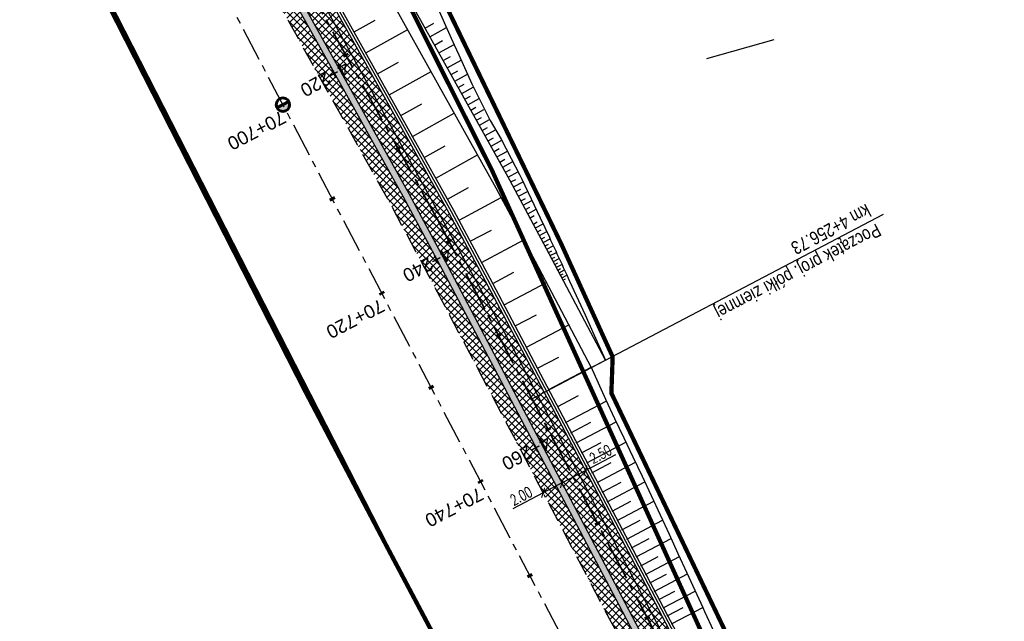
# Model space of a CAD drawing. Header units: metres. Extents: x 7529682 to 7533751, y 5721195 to 5727842.
# Tile 10 of 210: x 7531648 to 7531741, y 5724016 to 5724072. Entities that reach past the tile are written whole.
import ezdxf

# ---------------------------------------------------------------- set-up
doc = ezdxf.new("R2010")
doc.units = ezdxf.units.M
doc.header["$PDMODE"] = 1
doc.header["$PDSIZE"] = 0.3
for name, pattern in [('817-dzialki-09-05-04$0$HIDDEN', [0.375, 0.25, -0.125]), ('ACAD_ISO05W100', [33, 24, -3, 0, -3, 0, -3]), ('CENTER', [50.8, 31.75, -6.35, 6.35, -6.35]), ('CENTER2', [28.575, 19.05, -3.175, 3.175, -3.175]), ('HIDDEN', [9.525, 6.35, -3.175])]:
    doc.linetypes.add(name, pattern=pattern)
for name, color, linetype in [('C-DROGI-SYTUACJA', 7, 'Continuous'), ('C-DROGI-SYTUACJA-ETYKIETY', 7, 'Continuous'), ('D-hatch-pobocza', 131, 'Continuous'), ('D-pobocza', 60, 'Continuous'), ('D-skarpa', 2, 'Continuous'), ('D-skarpa-kreskowanie', 2, 'Continuous'), ('D-wymiary', 1, 'Continuous')]:
    doc.layers.add(name, color=color, linetype=linetype)
for name, color, linetype, lineweight, true_color in [('D-bariery', 7, 'FENCELINE2', 30, 0xff0f0f), ('D-ewidencja-numery', 7, 'Continuous', 50, 0x40ff00), ('D-hatch-ciag-pieszo-rowerowy', 7, 'Continuous', 13, 0xff9f80), ('D-LR-etap-III', 7, '817-dzialki-09-05-04$0$HIDDEN', 50, 0x00008f), ('D-podzialy-dzialek-Kobior', 7, 'Continuous', 30, 0xff0040), ('D-ścieki', 7, 'Continuous', 30, 0x0544ff)]:
    doc.layers.add(name, color=color, linetype=linetype, lineweight=lineweight, true_color=true_color)
for name, color, linetype, lineweight in [('D-krawędzie', 3, 'Continuous', 30), ('D-obrzeża', 2, 'Continuous', 30), ('D-opisy', 2, 'Continuous', 30), ('D-oś', 10, 'CENTER', 30), ('D-pas-drogowy', 7, 'ACAD_ISO05W100', 50), ('Sieci-KD-proj', 4, 'KANDESZCZ_X2', 30)]:
    doc.layers.add(name, color=color, linetype=linetype, lineweight=lineweight)
doc.layers.add('poprzeczki', color=7, linetype='Continuous', true_color=0x0000c7)
doc.styles.add('2mm08', font='arial.ttf', dxfattribs={"width": 0.8})
doc.styles.add('DIMTEXT', font='simplex.shx', dxfattribs={"width": 0.7})
doc.styles.get("Standard").update_dxf_attribs({"font": 'arial.ttf'})
doc.linetypes.add('FENCELINE2', pattern='A,6.35,-2.54,[132,ltypeshp.shx,S=2.54,R=0,X=-2.54,Y=0],-2.54,25.4', length=36.83)
doc.linetypes.add('KANDESZCZ_X2', pattern='A,4.366477,-0.326302,["kd",DIMTEXT,S=1.28,R=0,X=0,Y=-0.405864],-2.036296,4.465198', length=11.194273)
doc.dimstyles.new('500', dxfattribs={"dimtxt": 1, "dimasz": 0.7, "dimexe": 0.2, "dimexo": 0.5, "dimgap": 0.2, "dimtad": 1, "dimrnd": 0.005, "dimzin": 0, "dimdsep": 46, "dimtxsty": 'DIMTEXT', "dimblk": 'ARCHTICK', "dimcen": 0, "dimclrd": 256, "dimclre": 256, "dimclrt": 2, "dimadec": 5, "dimazin": 0, "dimtfac": 1, "dimtofl": 0, "dimtmove": 0, "dimatfit": 3, "dimfxl": 1, "dimtolj": 1, "dimtzin": 0, "dimlwd": -1, "dimlwe": -1, "dimarcsym": 0})
pattern_1 = [(45, (0, 0), (-0.33675960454, 0.33675960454), []), (135, (0, 0), (-0.33675960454, -0.33675960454), [])]

# ---------------------------------------------------------------- blocks, each defined once
blk = doc.blocks.new('kilometraz')
at = {"linetype": 'ByBlock', "lineweight": -2}
blk.add_hatch(color=0, dxfattribs=at).paths.add_polyline_path([(0, -0.28125, 0.41421356), (0.28125, 0, 0.41421356), (0, 0.28125)])
at = {"color": 0, "linetype": 'ByBlock', "lineweight": -2}
blk.add_line((0, 0.28125), (0, -0.28125), dxfattribs=at)
blk.add_circle((0, 0), 0.28125, dxfattribs=at)
blk = doc.blocks.new('AeccTickLine')
at = {"color": 0, "linetype": 'ByBlock', "lineweight": -2}
blk.add_line((0, 1), (0, -1), dxfattribs=at)
blk = doc.blocks.new('_ArchTick')
at = {"color": 0, "linetype": 'ByBlock', "const_width": 0.15}
blk.add_lwpolyline([(-0.5, -0.5), (0.5, 0.5)], dxfattribs=at)
blk = doc.blocks.new('*D77')
at = {"layer": 'D-wymiary', "transparency": 16777216}
for p, q in [((7531701.474, 5724029.899), (7531704.336, 5724031.404)), ((7531699.265, 5724028.736), (7531701.474, 5724029.899)), ((7531701.707, 5724029.456), (7531701.567, 5724029.722)), ((7531699.498, 5724028.294), (7531699.358, 5724028.559))]:
    blk.add_line(p, q, dxfattribs=at)
at = {"layer": 'Defpoints', "color": 0, "transparency": 16777216}
for p in [(7531701.474, 5724029.899), (7531701.474, 5724029.899), (7531699.265, 5724028.736)]:
    blk.add_point(p, dxfattribs=at)
at = {"layer": 'D-wymiary', "transparency": 16777216, "xscale": 0.6999999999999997, "yscale": 0.6999999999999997, "zscale": 0.6999999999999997}
for p, rotation in [((7531701.474, 5724029.899), 27.74802577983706), ((7531699.265, 5724028.736), 207.7480257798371)]:
    blk.add_blockref('_ArchTick', p, dxfattribs=dict(at, rotation=rotation))
at = {"layer": 'D-wymiary', "color": 2, "transparency": 16777216, "insert": (7531702.889, 5724031.434), "char_height": 1, "attachment_point": 5, "rotation": 27.74803, "style": 'DIMTEXT'}
blk.add_mtext('\\A1;2.50', dxfattribs=at)
blk = doc.blocks.new('*D81')
at = {"layer": 'D-wymiary', "transparency": 16777216}
for p, q in [((7531699.265, 5724028.736), (7531697.495, 5724027.805)), ((7531699.498, 5724028.294), (7531699.358, 5724028.559)), ((7531697.495, 5724027.805), (7531694.633, 5724026.3)), ((7531697.728, 5724027.363), (7531697.588, 5724027.628))]:
    blk.add_line(p, q, dxfattribs=at)
at = {"layer": 'Defpoints', "color": 0, "transparency": 16777216}
for p in [(7531699.265, 5724028.736), (7531697.495, 5724027.805), (7531697.495, 5724027.805)]:
    blk.add_point(p, dxfattribs=at)
at = {"layer": 'D-wymiary', "transparency": 16777216, "xscale": 0.6999999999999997, "yscale": 0.6999999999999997, "zscale": 0.6999999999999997}
for p, rotation in [((7531699.265, 5724028.736), 27.74802709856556), ((7531697.495, 5724027.805), 207.7480270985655)]:
    blk.add_blockref('_ArchTick', p, dxfattribs=dict(at, rotation=rotation))
at = {"layer": 'D-wymiary', "color": 2, "transparency": 16777216, "insert": (7531695.428, 5724027.509), "char_height": 1, "attachment_point": 5, "rotation": 27.74803, "style": 'DIMTEXT'}
blk.add_mtext('\\A1;2.00', dxfattribs=at)

msp = doc.modelspace()

# ---------------------------------------------------------------- hatches: boundary and pattern name
at = {"layer": 'D-hatch-ciag-pieszo-rowerowy'}
h = msp.add_hatch(dxfattribs=at)
h.set_pattern_fill('ANSI37', color=256, scale=0.15, style=0)
h.set_pattern_definition(pattern_1)
h.paths.add_polyline_path([(7531670.459, 5724086.719), (7531652.861, 5724119.415), (7531649.994, 5724119.544), (7531666.66, 5724088.578), (7531679.391, 5724065.76), (7531684.868, 5724055.947), (7531688.519, 5724049.118), (7531697.217, 5724032.629), (7531705.519, 5724016.848), (7531710.985, 5724006.444), (7531717.725, 5723993.613), (7531720.609, 5723993.497), (7531714.804, 5724004.546), (7531709.338, 5724014.95), (7531701.035, 5724030.733), (7531692.333, 5724047.23), (7531688.668, 5724054.085), (7531683.18, 5724063.918)])
at = {"layer": 'D-hatch-pobocza'}
h = msp.add_hatch(dxfattribs=at)
h.set_pattern_fill('ANSI37', color=256, scale=0.15, style=0)
h.set_pattern_definition(pattern_1)
h.paths.add_polyline_path([(7531641.558, 5724137.252), (7531638.974, 5724135.896), (7531641.007, 5724132.022), (7531664.906, 5724087.617), (7531677.644, 5724064.786), (7531683.112, 5724054.988), (7531686.753, 5724048.18), (7531695.448, 5724031.697), (7531703.749, 5724015.917), (7531709.214, 5724005.514), (7531719.389, 5723986.147), (7531726.295, 5723973), (7531732.741, 5723960.736), (7531735.13, 5723956.19), (7531735.64, 5723955.219), (7531738.921, 5723952.151), (7531736.413, 5723957.005), (7531736.306, 5723956.962), (7531727.535, 5723973.651), (7531720.628, 5723986.798), (7531710.454, 5724006.165), (7531704.988, 5724016.569), (7531696.686, 5724032.349), (7531687.989, 5724048.837), (7531684.341, 5724055.659), (7531678.867, 5724065.468), (7531666.134, 5724088.29), (7531645.571, 5724126.496, -0.044899), (7531643.415, 5724131.539)])
at = {"layer": 'D-ścieki', "linetype": 'ByBlock', "true_color": 0x00cccc}
h = msp.add_hatch(color=132, dxfattribs=at)
edge = h.paths.add_edge_path()
edge.add_line((7531642.006, 5724137.812), (7531641.436, 5724137.627))
edge.add_line((7531641.436, 5724137.627), (7531643.415, 5724131.539))
edge.add_arc((7531672.516, 5724140.998), 30.6, 198.0068, 208.28993)
edge.add_line((7531645.571, 5724126.496), (7531666.134, 5724088.29))
edge.add_line((7531666.134, 5724088.29), (7531678.867, 5724065.468))
edge.add_line((7531678.867, 5724065.468), (7531684.341, 5724055.659))
edge.add_line((7531684.341, 5724055.659), (7531687.989, 5724048.837))
edge.add_line((7531687.989, 5724048.837), (7531696.686, 5724032.349))
edge.add_line((7531696.686, 5724032.349), (7531704.988, 5724016.569))
edge.add_line((7531704.988, 5724016.569), (7531710.454, 5724006.165))
edge.add_line((7531710.454, 5724006.165), (7531727.535, 5723973.651))
edge.add_line((7531727.535, 5723973.651), (7531736.306, 5723956.962))
edge.add_line((7531736.306, 5723956.962), (7531737.416, 5723957.405))
edge.add_line((7531737.416, 5723957.405), (7531737.21, 5723957.862))
edge.add_line((7531737.21, 5723957.862), (7531736.632, 5723957.631))
edge.add_line((7531736.632, 5723957.631), (7531728.066, 5723973.93))
edge.add_line((7531728.066, 5723973.93), (7531710.985, 5724006.444))
edge.add_line((7531710.985, 5724006.444), (7531705.519, 5724016.848))
edge.add_line((7531705.519, 5724016.848), (7531697.217, 5724032.629))
edge.add_line((7531697.217, 5724032.629), (7531688.519, 5724049.118))
edge.add_line((7531688.519, 5724049.118), (7531684.868, 5724055.947))
edge.add_line((7531684.868, 5724055.947), (7531679.391, 5724065.76))
edge.add_line((7531679.391, 5724065.76), (7531666.66, 5724088.578))
edge.add_line((7531666.66, 5724088.578), (7531646.099, 5724126.78))
edge.add_arc((7531672.516, 5724140.998), 30, 198.0068, 208.28993, ccw=False)
edge.add_line((7531643.985, 5724131.724), (7531642.012, 5724137.794))
edge.add_arc((7531613.482, 5724128.52), 30, 18.0068, 18.04311)

# ---------------------------------------------------------------- linework, layer by layer
at = {"layer": 'C-DROGI-SYTUACJA', "color": 10, "linetype": 'CENTER2', "lineweight": 35, "ltscale": 0.2}
msp.add_lwpolyline([(7531614.257, 5724194.443, -0.042592), (7531617.003, 5724190.143), (7531641.087, 5724144.244, -0.042262), (7531643.052, 5724139.579), (7531645.974, 5724130.59, 0.044899), (7531648.088, 5724125.646), (7531669.363, 5724086.118), (7531687.571, 5724053.485), (7531733.076, 5723967.067, 0.08906), (7531737.423, 5723961.493), (7531739.516, 5723959.617, -0.048597), (7531742.14, 5723956.76), (7531750.648, 5723945.469, -0.1118), (7531754.274, 5723937.414), (7531757.426, 5723921.898, 0.200916), (7531763.94, 5723912.314), (7531771.974, 5723907.082, -0.131228), (7531777.15, 5723901.327), (7531783.375, 5723889.12)], format="xyb", dxfattribs=at)
at = {"layer": 'D-bariery', "ltscale": 0.05, "flags": 128}
msp.add_lwpolyline([(7531734.881, 5723966.869), (7531732.106, 5723972.149), (7531725.2, 5723985.295), (7531715.025, 5724004.662), (7531709.56, 5724015.066), (7531701.256, 5724030.849), (7531692.554, 5724047.347), (7531688.887, 5724054.205), (7531683.398, 5724064.039), (7531670.678, 5724086.839), (7531650.127, 5724125.022, -0.044899), (7531648.207, 5724129.513), (7531644.999, 5724139.382)], format="xyb", dxfattribs=at)
at = {"layer": 'D-ewidencja-numery', "color": 12, "ltscale": 15, "true_color": 0xc70000}
msp.add_lwpolyline([(7531477.293, 5724465.831), (7531500.996, 5724421.113), (7531512.122, 5724400.549), (7531513.782, 5724396.757), (7531526.32, 5724379.39), (7531566.784, 5724302.736), (7531612.277, 5724225.61), (7531620.493, 5724210.548), (7531631.578, 5724196.258), (7531653.484, 5724152.434), (7531661.151, 5724128.494), (7531673.881, 5724101.186), (7531684.691, 5724081.184), (7531699.212, 5724051.17), (7531704.034, 5724040.584), (7531703.913, 5724037.17), (7531736.42, 5723969.232), (7531738.285, 5723967.699), (7531742.181, 5723962.346), (7531744.286, 5723958.616), (7531755.393, 5723944.193), (7531758.69, 5723936.76), (7531758.69, 5723936.76)], dxfattribs=at)
at = {"layer": 'D-krawędzie', "linetype": 'HIDDEN', "ltscale": 0.3, "flags": 128}
msp.add_lwpolyline([(7530572.01, 5726166.06), (7530620.381, 5726072.761), (7530641.555, 5726032.008), (7530660.961, 5725995.07), (7530689.128, 5725941.54), (7530707.336, 5725907.032), (7530725.256, 5725873.093), (7530743.97, 5725837.654), (7530770.527, 5725787.119), (7530787.864, 5725754.267), (7530809.898, 5725712.542), (7530824.739, 5725684.389), (7530840.856, 5725653.693), (7530860.675, 5725616.154), (7530865.283, 5725607.394), (7530878.05, 5725583.08), (7530918.172, 5725507.178), (7530950.163, 5725446.305), (7530993.419, 5725364.265), (7531022.766, 5725308.719), (7531053.81, 5725249.872), (7531081.166, 5725197.875), (7531103.902, 5725154.541), (7531128.123, 5725108.448), (7531149.3, 5725068.25), (7531167.38, 5725033.767), (7531197.165, 5724976.988), (7531228.151, 5724918.034), (7531253.153, 5724870.491), (7531286.796, 5724806.654), (7531306.74, 5724768.665), (7531335.094, 5724714.652), (7531357.319, 5724672.439), (7531373.645, 5724641.454), (7531392.162, 5724605.999), (7531418.48, 5724555.853), (7531439.727, 5724515.582), (7531468.399, 5724461.077), (7531491.782, 5724416.528), (7531531.99, 5724339.833), (7531557.227, 5724291.659), (7531569.852, 5724267.577), (7531591.376, 5724226.548), (7531610.004, 5724191.103), (7531616.883, 5724177.999), (7531629.985, 5724153.025), (7531641.007, 5724132.022), (7531664.906, 5724087.617), (7531677.644, 5724064.786), (7531683.112, 5724054.988), (7531686.753, 5724048.18), (7531695.448, 5724031.697), (7531703.749, 5724015.917), (7531709.214, 5724005.514), (7531719.389, 5723986.147), (7531726.295, 5723973), (7531732.741, 5723960.736), (7531735.13, 5723956.19)], dxfattribs=at)
at = {"layer": 'D-LR-etap-III', "ltscale": 10, "flags": 128}
msp.add_lwpolyline([(7531750.474, 5723895.103, 0.4, 0.4, 0), (7531750.505, 5723895.13, 0.4, 0.4, 0), (7531682.71, 5724022.92, 0.4, 0.4, 0), (7531619.177, 5724147.204, 0.4, 0.4, 0), (7531592.309, 5724198.489, 0.4, 0.4, 0), (7531553.264, 5724272.919, 0.4, 0.4, 0), (7531504.02, 5724366.79, 0.4, 0.4, 0), (7531482.09, 5724407.62, 0.4, 0.4, 0), (7531412.35, 5724541.183, 0.4, 0.4, 0), (7531388.464, 5724586.93, 0.4, 0.4, 0), (7531345.12, 5724669.94, 0.4, 0.4, 0), (7531127.66, 5725081.67, 0.4, 0.4, 0), (7531059.253, 5725211.041, 0.4, 0.4, 0), (7531008.007, 5725307.954, 0.4, 0.4, 0), (7530964.182, 5725390.836, 0.4, 0.4, 0), (7530914.557, 5725484.684, 0.4, 0.4, 0), (7530865.243, 5725577.494, 0.4, 0.4, 0), (7530840.085, 5725624.059, 0.4, 0.4, 0), (7530802.56, 5725694.925, 0.4, 0.4, 0), (7530755.54, 5725787.51, 0.4, 0.4, 0), (7530708.718, 5725876.303, 0.4, 0.4, 0), (7530695.12, 5725902.09, 0.4, 0.4, 0), (7530642.914, 5726001.078, 0.4, 0.4, 0), (7530634.935, 5726016.147, 0.4, 0.4, 0), (7530610.82, 5726061.93, 0.4, 0.4, 0), (7530610.82, 5726061.93, 0.4, 0.4, 0), (7530607.21, 5726063.51, 0.4, 0.4, 0), (7530597.42, 5726080.68, 0.4, 0.4, 0), (7530591.16, 5726088.44, 0.4, 0.4, 0), (7530581.28, 5726107.21, 0.4, 0.4, 0), (7530571.29, 5726130.56, 0.4, 0.4, 0), (7530549.555, 5726171.527, 0.4, 0.4, 0), (7530531.014, 5726206.474, 0.4, 0.4, 0), (7530516.461, 5726236.017, 0.4, 0.4, 0), (7530500.799, 5726266.141, 0.4, 0.4, 0), (7530491.35, 5726283.94, 0.4, 0.4, 0), (7530482.4, 5726303.41, 0.4, 0.4, 0), (7530482.4, 5726303.41, 0.4, 0.4, 0), (7530450.41, 5726357.28, 0.4, 0.4, 0), (7530397.759, 5726458.5, 0.4, 0.4, 0), (7530334.708, 5726583.665, 0.4, 0.4, 0), (7530303.939, 5726645.168, 0.4, 0.4, 0), (7530300.51, 5726651.778, 0.4, 0.4, 0), (7530289.214, 5726671.967, 0.4, 0.4, 0), (7530281.54, 5726685.57, 0.4, 0.4, 0), (7530261.371, 5726724.163, 0.4, 0.4, 0), (7530254.03, 5726738.21, 0.4, 0.4, 0), (7530197.22, 5726845.06, 0.4, 0.4, 0), (7530194.71, 5726849.15, 0.4, 0.4, 0), (7530195.92, 5726850.75, 0.4, 0.4, 0), (7530170.547, 5726892.961, 0.4, 0.4, 0), (7530143.175, 5726945.066, 0.4, 0.4, 0), (7530105.06, 5727018.32, 0.4, 0.4, 0), (7530100.06, 5727027.16, 0.4, 0.4, 0), (7530062.319, 5727099.625, 0.4, 0.4, 0), (7530015.379, 5727189.42, 0.4, 0.4, 0), (7529983.208, 5727250.207, 0.4, 0.4, 0), (7529953.284, 5727306.747, 0.4, 0.4, 0), (7529900.671, 5727406.159, 0.4, 0.4, 0), (7529890.63, 5727425.131, 0.4, 0.4, 0), (7529875.155, 5727454.426, 0.4, 0.4, 0), (7529857.56, 5727487.787, 0.4, 0.4, 0), (7529835.194, 5727530.193, 0.4, 0.4, 0), (7529811.741, 5727574.662, 0.4, 0.4, 0), (7529792.102, 5727611.923, 0.4, 0.4, 0), (7529768.066, 5727657.47, 0.4, 0.4, 0), (7529755.211, 5727682.131, 0.4, 0.4, 0), (7529753.31, 5727681.13, 0.4, 0.4, 0), (7529739.21, 5727707.77, 0.4, 0.4, 0), (7529735.395, 5727711.252, 0.4, 0.4, 0), (7529725.42, 5727730.2, 0.4, 0.4, 0), (7529723.55, 5727729.88, 0.4, 0.4, 0), (7529695.567, 5727782.932, 0.4, 0.4, 0), (7529717.68, 5727794.024, 0.4, 0.4, 0), (7529736.275, 5727758.647, 0.4, 0.4, 0), (7529736.275, 5727758.647, 0.4, 0.4, 0), (7529744.511, 5727750.406, 0.4, 0.4, 0), (7529744.511, 5727750.406, 0.4, 0.4, 0), (7529750.283, 5727738.55, 0.4, 0.4, 0), (7529777.109, 5727687.569, 0.4, 0.4, 0), (7529796.515, 5727651.33, 0.4, 0.4, 0), (7529814.938, 5727616.793, 0.4, 0.4, 0), (7529839.007, 5727572.304, 0.4, 0.4, 0), (7529860.618, 5727532.509, 0.4, 0.4, 0), (7529882.349, 5727491.504, 0.4, 0.4, 0), (7529904.865, 5727449.096, 0.4, 0.4, 0), (7529920.747, 5727418.885, 0.4, 0.4, 0), (7529946.677, 5727368.547, 0.4, 0.4, 0), (7529972.025, 5727320.573, 0.4, 0.4, 0), (7529987.74, 5727290.153, 0.4, 0.4, 0), (7529996.497, 5727273.662, 0.4, 0.4, 0), (7530017.541, 5727234.203, 0.4, 0.4, 0), (7530033.054, 5727204.864, 0.4, 0.4, 0), (7530051.623, 5727170.223, 0.4, 0.4, 0), (7530069.277, 5727137.016, 0.4, 0.4, 0), (7530089.385, 5727097.534, 0.4, 0.4, 0), (7530109.713, 5727060.747, 0.4, 0.4, 0), (7530136.77, 5727011.64, 0.4, 0.4, 0), (7530162.447, 5726962.744, 0.4, 0.4, 0), (7530187.674, 5726916.992, 0.4, 0.4, 0), (7530207.821, 5726879.335, 0.4, 0.4, 0), (7530230.626, 5726834.519, 0.4, 0.4, 0), (7530262.288, 5726776.618, 0.4, 0.4, 0), (7530277.51, 5726760.213, 0.4, 0.4, 0), (7530286.037, 5726744.107, 0.4, 0.4, 0), (7530288.097, 5726735.884, 0.4, 0.4, 0), (7530290.394, 5726725.047, 0.4, 0.4, 0), (7530296.177, 5726713.583, 0.4, 0.4, 0), (7530302.726, 5726701.182, 0.4, 0.4, 0), (7530325.685, 5726657.466, 0.4, 0.4, 0), (7530343.244, 5726623.649, 0.4, 0.4, 0), (7530360.23, 5726591.747, 0.4, 0.4, 0), (7530383.209, 5726548.059, 0.4, 0.4, 0), (7530406.018, 5726503.606, 0.4, 0.4, 0), (7530427.465, 5726462.62, 0.4, 0.4, 0), (7530447.928, 5726424.388, 0.4, 0.4, 0), (7530471.127, 5726379.921, 0.4, 0.4, 0), (7530490.501, 5726343.033, 0.4, 0.4, 0), (7530509.499, 5726306.733, 0.4, 0.4, 0), (7530529.89, 5726267.244, 0.4, 0.4, 0), (7530543.852, 5726238.99, 0.4, 0.4, 0), (7530554.809, 5726218.944, 0.4, 0.4, 0), (7530559.027, 5726212.223, 0.4, 0.4, 0), (7530563.061, 5726206.41, 0.4, 0.4, 0), (7530566.934, 5726200.464, 0.4, 0.4, 0), (7530569.771, 5726194.902, 0.4, 0.4, 0), (7530571.473, 5726191.282, 0.4, 0.4, 0), (7530572.839, 5726188.025, 0.4, 0.4, 0), (7530575.295, 5726182.035, 0.4, 0.4, 0), (7530579.737, 5726173.306, 0.4, 0.4, 0), (7530583.3, 5726167.41, 0.4, 0.4, 0), (7530593.4, 5726163.33, 0.4, 0.4, 0), (7530598.618, 5726155.264, 0.4, 0.4, 0), (7530608.258, 5726140.497, 0.4, 0.4, 0), (7530603.27, 5726136.83, 0.4, 0.4, 0), (7530606.53, 5726131.84, 0.4, 0.4, 0), (7530604.239, 5726124.217, 0.4, 0.4, 0), (7530605.847, 5726121.63, 0.4, 0.4, 0), (7530608.972, 5726116.164, 0.4, 0.4, 0), (7530618.114, 5726097.791, 0.4, 0.4, 0), (7530651.213, 5726034.96, 0.4, 0.4, 0), (7530670.244, 5725998.611, 0.4, 0.4, 0), (7530698.075, 5725945.953, 0.4, 0.4, 0), (7530716.506, 5725911.305, 0.4, 0.4, 0), (7530735.223, 5725875.667, 0.4, 0.4, 0), (7530752.504, 5725842.155, 0.4, 0.4, 0), (7530778.311, 5725793.501, 0.4, 0.4, 0), (7530797.5, 5725756.382, 0.4, 0.4, 0), (7530812.519, 5725728.289, 0.4, 0.4, 0), (7530820.039, 5725713.16, 0.4, 0.4, 0), (7530822.422, 5725710.194, 0.4, 0.4, 0), (7530833.155, 5725688.801, 0.4, 0.4, 0), (7530849.629, 5725656.159, 0.4, 0.4, 0), (7530867.983, 5725621.964, 0.4, 0.4, 0), (7530872.63, 5725612.888, 0.4, 0.4, 0), (7530880.354, 5725597.595, 0.4, 0.4, 0), (7530883.839, 5725593.389, 0.4, 0.4, 0), (7530891.782, 5725587.763, 0.4, 0.4, 0), (7530895.039, 5725584.281, 0.4, 0.4, 0), (7530897.034, 5725580.941, 0.4, 0.4, 0), (7530900.952, 5725579.946, 0.4, 0.4, 0), (7530904.81, 5725571.977, 0.4, 0.4, 0), (7530903.682, 5725568.566, 0.4, 0.4, 0), (7530908.901, 5725558.845, 0.4, 0.4, 0), (7530910.252, 5725545.672, 0.4, 0.4, 0), (7530912.873, 5725538.646, 0.4, 0.4, 0), (7530945.278, 5725478.464, 0.4, 0.4, 0), (7530959.692, 5725450.246, 0.4, 0.4, 0), (7531002.827, 5725368.192, 0.4, 0.4, 0), (7531044.704, 5725290.314, 0.4, 0.4, 0), (7531064.099, 5725253.213, 0.4, 0.4, 0), (7531083.01, 5725216.678, 0.4, 0.4, 0), (7531113.013, 5725158.466, 0.4, 0.4, 0), (7531137.364, 5725113.071, 0.4, 0.4, 0), (7531150.831, 5725086.712, 0.4, 0.4, 0), (7531159.746, 5725076.641, 0.4, 0.4, 0), (7531166.31, 5725074.58, 0.4, 0.4, 0), (7531172.29, 5725062.58, 0.4, 0.4, 0), (7531170.59, 5725055.606, 0.4, 0.4, 0), (7531173.733, 5725044.081, 0.4, 0.4, 0), (7531215.342, 5724964.86, 0.4, 0.4, 0), (7531238.054, 5724921.685, 0.4, 0.4, 0), (7531262.39, 5724875.283, 0.4, 0.4, 0), (7531295.587, 5724811.266, 0.4, 0.4, 0), (7531348.488, 5724712.363, 0.4, 0.4, 0), (7531363.741, 5724682.684, 0.4, 0.4, 0), (7531366.987, 5724675.865, 0.4, 0.4, 0), (7531382.541, 5724646.111, 0.4, 0.4, 0), (7531401.299, 5724610.875, 0.4, 0.4, 0), (7531428.965, 5724558.862, 0.4, 0.4, 0), (7531449.111, 5724520.398, 0.4, 0.4, 0), (7531477.293, 5724465.831, 0.4, 0.4, 0), (7531500.996, 5724421.113, 0.4, 0.4, 0), (7531512.122, 5724400.549, 0.4, 0.4, 0), (7531513.782, 5724396.757, 0.4, 0.4, 0), (7531526.32, 5724379.39, 0.4, 0.4, 0), (7531566.784, 5724302.736, 0.4, 0.4, 0), (7531612.277, 5724225.61, 0.4, 0.4, 0), (7531620.493, 5724210.548, 0.4, 0.4, 0), (7531631.578, 5724196.258, 0.4, 0.4, 0), (7531653.484, 5724152.434, 0.4, 0.4, 0), (7531661.151, 5724128.494, 0.4, 0.4, 0), (7531673.881, 5724101.186, 0.4, 0.4, 0), (7531684.691, 5724081.184, 0.4, 0.4, 0), (7531699.212, 5724051.17, 0.4, 0.4, 0), (7531704.034, 5724040.584, 0.4, 0.4, 0), (7531704.034, 5724040.584, 0.4, 0.4, 0), (7531703.913, 5724037.17, 0.4, 0.4, 0), (7531736.42, 5723969.232, 0.4, 0.4, 0), (7531738.285, 5723967.699, 0.4, 0.4, 0), (7531742.181, 5723962.346, 0.4, 0.4, 0), (7531744.286, 5723958.616, 0.4, 0.4, 0), (7531755.393, 5723944.193, 0.4, 0.4, 0), (7531758.69, 5723936.76, 0.4, 0.4, 0), (7531780.08, 5723929.25, 0.4, 0.4, 0), (7531792.612, 5723906.338, 0.4, 0.4, 0), (7531792.612, 5723906.338, 0.4, 0.4, 0), (7531756.962, 5723883.055, 0.4, 0.4, 0), (7531750.46, 5723895.13, 0.4, 0.4, 0), (7531750.46, 5723895.13, 0, 0, 0)], format="xyseb", dxfattribs=at)
at = {"layer": 'D-obrzeża'}
msp.add_lwpolyline([(7531780.894, 5723900.509), (7531779.425, 5723903.067, 0.118613), (7531777.818, 5723904.767), (7531765.06, 5723913.076, -0.200916), (7531758.547, 5723922.659), (7531755.443, 5723937.941, 0.1118), (7531751.816, 5723945.995), (7531743.065, 5723957.61, 0.048597), (7531740.441, 5723960.466), (7531738.437, 5723962.263, -0.089262), (7531734.082, 5723967.852), (7531731.885, 5723972.032), (7531724.979, 5723985.179), (7531714.804, 5724004.546), (7531709.338, 5724014.95), (7531701.035, 5724030.733), (7531692.333, 5724047.23), (7531688.668, 5724054.085), (7531683.18, 5724063.918), (7531670.459, 5724086.719), (7531649.907, 5724124.904, -0.044899), (7531647.969, 5724129.436), (7531644.775, 5724139.264)], format="xyb", dxfattribs=at)
at = {"layer": 'D-opisy'}
msp.add_line((7531696.435, 5724036.652), (7531729.512, 5724053.998), dxfattribs=at)
at = {"layer": 'D-oś', "ltscale": 0.1}
msp.add_lwpolyline([(7531812.381, 5723798.617), (7531655.397, 5724097.9), (7531637.916, 5724130.379), (7531626.886, 5724151.399), (7531613.784, 5724176.372), (7531606.906, 5724189.475), (7531588.276, 5724224.922), (7531566.752, 5724265.952), (7531554.126, 5724290.035), (7531528.89, 5724338.207), (7531488.683, 5724414.901), (7531465.302, 5724459.448)], dxfattribs=at)
at = {"layer": 'D-pas-drogowy', "ltscale": 0.2, "flags": 128}
msp.add_lwpolyline([(7531633.019, 5724182.834, 0.4, 0.4, 0), (7531617.559, 5724211.608, 0.4, 0.4, 0), (7531566.784, 5724302.736, 0.4, 0.4, 0), (7531538.419, 5724356.47, 0.4, 0.4, 0), (7531526.32, 5724379.39, 0.4, 0.4, 0), (7531516.102, 5724393.607, 0.4, 0.4, 0.001485), (7531513.78, 5724396.838, 0.4, 0.4, 0), (7531501.87, 5724413.41, 0.4, 0.4, 0), (7531474.926, 5724464.508, 0.4, 0.4, 0), (7531446.2, 5724518.992, 0.4, 0.4, 0), (7531424.962, 5724559.262, 0.4, 0.4, 0), (7531398.444, 5724609.566, 0.4, 0.4, 0), (7531379.647, 5724645.216, 0.4, 0.4, 0), (7531365.23, 5724672.56, 0.4, 0.4, 0), (7531341.306, 5724717.915, 0.4, 0.4, 0), (7531312.9, 5724771.789, 0.4, 0.4, 0), (7531292.591, 5724810.307, 0.4, 0.4, 0), (7531259.392, 5724873.271, 0.4, 0.4, 0), (7531233.74, 5724921.923, 0.4, 0.4, 0), (7531203.073, 5724980.092, 0.4, 0.4, 0), (7531173.471, 5725036.225, 0.4, 0.4, 0), (7531168.27, 5725046.09, 0.4, 0.4, 0), (7531172.29, 5725062.58, 0.4, 0.4, 0), (7531166.31, 5725074.58, 0.4, 0.4, 0), (7531150.32, 5725079.6, 0.4, 0.4, 0), (7531141.5, 5725096.43, 0.4, 0.4, 0), (7531109.312, 5725157.814, 0.4, 0.4, 0), (7531086.641, 5725201.048, 0.4, 0.4, 0), (7531059.198, 5725253.384, 0.4, 0.4, 0), (7531028.207, 5725312.489, 0.4, 0.4, 0), (7530999.105, 5725367.99, 0.4, 0.4, 0), (7530956.248, 5725449.725, 0.4, 0.4, 0), (7530924.398, 5725510.464, 0.4, 0.4, 0), (7530897.51, 5725561.74, 0.4, 0.4, 0), (7530894.46, 5725566.14, 0.4, 0.4, 0), (7530892.16, 5725570.49, 0.4, 0.4, 0), (7530869.363, 5725613.307, 0.4, 0.4, 0), (7530861.694, 5725627.705, 0.4, 0.4, 0), (7530852.74, 5725644.52, 0.4, 0.4, 0), (7530831.51, 5725684.2, 0.4, 0.4, 0), (7530811.13, 5725722.52, 0.4, 0.4, 0), (7530792.348, 5725757.941, 0.4, 0.4, 0), (7530768.03, 5725803.8, 0.4, 0.4, 0), (7530748.769, 5725840.179, 0.4, 0.4, 0), (7530727.7, 5725879.97, 0.4, 0.4, 0), (7530712.098, 5725909.545, 0.4, 0.4, 0), (7530693.644, 5725944.645, 0.4, 0.4, 0), (7530665.702, 5725997.539, 0.4, 0.4, 0), (7530641.76, 5726042.88, 0.4, 0.4, 0), (7530616.5, 5726091.48, 0.4, 0.4, 0), (7530604.628, 5726114.32, 0.4, 0.4, -0.007763), (7530602.5, 5726118.43, 0.4, 0.4, 0), (7530603.992, 5726123.395, 0.4, 0.4, 0), (7530606.53, 5726131.84, 0.4, 0.4, 0), (7530603.27, 5726136.83, 0.4, 0.4, 0), (7530593.776, 5726151.369, 0.4, 0.4, 0), (7530590.203, 5726156.84, 0.4, 0.4, 0), (7530583.3, 5726167.41, 0.4, 0.4, 0), (7530580.578, 5726170.428, 0.4, 0.4, 0), (7530575.85, 5726175.67, 0.4, 0.4, 0), (7530569.01, 5726186.66, 0.4, 0.4, 0), (7530562.555, 5726199.189, 0.4, 0.4, 0), (7530555.67, 5726211.39, 0.4, 0.4, 0), (7530548.29, 5726224.23, 0.4, 0.4, 0), (7530540.58, 5726237.71, 0.4, 0.4, 0), (7530532.68, 5726252.65, 0.4, 0.4, 0), (7530524.06, 5726269.35, 0.4, 0.4, 0), (7530502.82, 5726309.91, 0.4, 0.4, 0), (7530488.83, 5726336.63, 0.4, 0.4, 0), (7530466.03, 5726380.16, 0.4, 0.4, 0), (7530438.47, 5726432.77, 0.4, 0.4, 0), (7530424.53, 5726459.09, 0.4, 0.4, 0), (7530401.63, 5726502.97, 0.4, 0.4, 0), (7530383.38, 5726538.06, 0.4, 0.4, 0), (7530353.97, 5726593.52, 0.4, 0.4, 0), (7530338.47, 5726622.74, 0.4, 0.4, 0), (7530322.01, 5726653.88, 0.4, 0.4, 0), (7530297.54, 5726700.33, 0.4, 0.4, 0), (7530287.38, 5726719.6, 0.4, 0.4, 0), (7530285.95, 5726722.316, 0.4, 0.4, 0), (7530280.26, 5726733.12, 0.4, 0.4, 0), (7530266.73, 5726758.74, 0.4, 0.4, 0), (7530260.42, 5726770.47, 0.4, 0.4, 0), (7530253.25, 5726783.82, 0.4, 0.4, 0), (7530244.95, 5726799.33, 0.4, 0.4, 0), (7530239.39, 5726808.49, 0.4, 0.4, 0), (7530238.29, 5726807.9, 0.4, 0.4, 0), (7530218.11, 5726850.67, 0.4, 0.4, 0), (7530175.907, 5726928.168, 0.4, 0.4, 0), (7530096.68, 5727076.15, 0.4, 0.4, 0), (7530094.68, 5727079.89, 0.4, 0.4, 0), (7530064.597, 5727135.523, 0.4, 0.4, 0), (7530046.731, 5727168.892, 0.4, 0.4, 0), (7530025.803, 5727208.461, 0.4, 0.4, 0), (7530012.847, 5727232.979, 0.4, 0.4, 0), (7529994.15, 5727268.45, 0.4, 0.4, 0), (7529981.671, 5727291.93, 0.4, 0.4, 0), (7529949.89, 5727351.73, 0.4, 0.4, 0), (7529924.75, 5727399.03, 0.4, 0.4, 0), (7529915.516, 5727417.1, 0.4, 0.4, 0), (7529885.83, 5727475.19, 0.4, 0.4, 0), (7529862.56, 5727519.97, 0.4, 0.4, 0), (7529852.985, 5727538.191, 0.4, 0.4, 0), (7529836.513, 5727569.511, 0.4, 0.4, 0), (7529815.369, 5727609.141, 0.4, 0.4, 0), (7529792.795, 5727651.247, 0.4, 0.4, 0), (7529774.199, 5727685.858, 0.4, 0.4, 0), (7529746.966, 5727736.059, 0.4, 0.4, 0), (7529733.92, 5727757.62, 0.4, 0.4, 0), (7529708.607, 5727806.389, 0.4, 0.4, 0), (7529688.492, 5727796.345, 0.4, 0.4, 0), (7529723.55, 5727729.88, 0.4, 0.4, 0), (7529725.42, 5727730.2, 0.4, 0.4, 0), (7529735.38, 5727711.28, 0.4, 0.4, 0), (7529739.21, 5727707.77, 0.4, 0.4, 0), (7529753.31, 5727681.13, 0.4, 0.4, 0), (7529755.178, 5727682.114, 0.4, 0.4, 0), (7529792.102, 5727611.923, 0.4, 0.4, 0), (7529811.741, 5727574.662, 0.4, 0.4, 0), (7529835.194, 5727530.193, 0.4, 0.4, 0), (7529857.56, 5727487.787, 0.4, 0.4, 0), (7529875.155, 5727454.426, 0.4, 0.4, 0), (7529890.63, 5727425.131, 0.4, 0.4, 0), (7529900.671, 5727406.159, 0.4, 0.4, 0), (7529953.284, 5727306.747, 0.4, 0.4, 0), (7529983.208, 5727250.207, 0.4, 0.4, 0), (7530015.379, 5727189.42, 0.4, 0.4, 0), (7530062.319, 5727099.625, 0.4, 0.4, 0), (7530100.06, 5727027.16, 0.4, 0.4, 0), (7530105.06, 5727018.32, 0.4, 0.4, 0), (7530143.175, 5726945.066, 0.4, 0.4, 0), (7530170.547, 5726892.961, 0.4, 0.4, 0), (7530195.92, 5726850.75, 0.4, 0.4, 0), (7530194.71, 5726849.15, 0.4, 0.4, 0), (7530197.22, 5726845.06, 0.4, 0.4, 0), (7530254.03, 5726738.21, 0.4, 0.4, 0), (7530261.371, 5726724.163, 0.4, 0.4, 0), (7530281.54, 5726685.57, 0.4, 0.4, 0), (7530289.214, 5726671.967, 0.4, 0.4, 0), (7530300.51, 5726651.778, 0.4, 0.4, 0), (7530303.939, 5726645.168, 0.4, 0.4, 0), (7530334.708, 5726583.665, 0.4, 0.4, 0), (7530397.759, 5726458.5, 0.4, 0.4, 0), (7530450.41, 5726357.28, 0.4, 0.4, 0), (7530482.4, 5726303.41, 0.4, 0.4, 0), (7530483.688, 5726301.003, 0.4, 0.4, 0), (7530491.35, 5726283.94, 0.4, 0.4, 0), (7530512.67, 5726243.78, 0.4, 0.4, 0), (7530529.43, 5726209.46, 0.4, 0.4, 0), (7530571.29, 5726130.56, 0.4, 0.4, 0), (7530581.28, 5726107.21, 0.4, 0.4, 0), (7530591.16, 5726088.44, 0.4, 0.4, 0), (7530597.42, 5726080.68, 0.4, 0.4, 0), (7530607.21, 5726063.51, 0.4, 0.4, 0), (7530610.82, 5726061.93, 0.4, 0.4, 0), (7530634.935, 5726016.147, 0.4, 0.4, 0), (7530642.914, 5726001.078, 0.4, 0.4, 0), (7530695.12, 5725902.09, 0.4, 0.4, 0), (7530708.718, 5725876.303, 0.4, 0.4, 0), (7530755.54, 5725787.51, 0.4, 0.4, 0), (7530802.56, 5725694.925, 0.4, 0.4, 0), (7530840.085, 5725624.059, 0.4, 0.4, 0), (7530865.243, 5725577.494, 0.4, 0.4, 0), (7530914.557, 5725484.684, 0.4, 0.4, 0), (7530964.182, 5725390.836, 0.4, 0.4, 0), (7531008.007, 5725307.954, 0.4, 0.4, 0), (7531059.253, 5725211.041, 0.4, 0.4, 0), (7531127.66, 5725081.67, 0.4, 0.4, 0), (7531345.12, 5724669.94, 0.4, 0.4, 0), (7531388.464, 5724586.93, 0.4, 0.4, 0), (7531412.35, 5724541.183, 0.4, 0.4, 0), (7531482.09, 5724407.62, 0.4, 0.4, 0), (7531504.02, 5724366.79, 0.4, 0.4, 0), (7531519.374, 5724337.52, 0.4, 0.4, 0), (7531563.749, 5724252.932, 0.4, 0.4, 0), (7531602.175, 5724179.681, 0.4, 0.4, 0), (7531619.177, 5724147.204, 0.4, 0.4, 0), (7531625.038, 5724135.635, 0.4, 0.4, 0), (7531656.796, 5724073.316, 0.4, 0.4, 0), (7531675.12, 5724037.36, 0.4, 0.4, 0), (7531682.71, 5724022.92, 0.4, 0.4, 0), (7531705.565, 5723979.811, 0.4, 0.4, 0), (7531736.606, 5723921.262, 0.4, 0.4, 0), (7531750.46, 5723895.13, 0.4, 0.4, 0), (7531740.77, 5723886.56, 0.4, 0.4, 0), (7531732.86, 5723885, 0.4, 0.4, 0), (7531722.18, 5723887.77, 0.4, 0.4, 0), (7531729.87, 5723862.17, 0.4, 0.4, 0), (7531742.92, 5723861.93, 0.4, 0.4, 0), (7531763.71, 5723859.52, 0.4, 0.4, 0), (7531768.42, 5723854.12, 0.4, 0.4, 0), (7531787.42, 5723817.97, 0.4, 0.4, 0), (7531795.57, 5723809.82, 0.4, 0.4, 0), (7531816.347, 5723819.85, 0.4, 0.4, 0), (7531816.347, 5723819.85, 0.4, 0.4, 0), (7531805.06, 5723843.23, 0.4, 0.4, 0), (7531803.61, 5723886.23, 0.4, 0.4, 0), (7531803.61, 5723886.23, 0.4, 0.4, 0), (7531780.08, 5723929.25, 0.4, 0.4, 0), (7531758.69, 5723936.76, 0.4, 0.4, 0), (7531749.359, 5723946.412, 0.4, 0.4, 0), (7531742.71, 5723953.29, 0.4, 0.4, 0), (7531735.177, 5723967.878, 0.4, 0.4, 0), (7531722.37, 5723992.68, 0.4, 0.4, 0), (7531705.042, 5724030.886, 0.4, 0.4, 0), (7531699.47, 5724043.17, 0.4, 0.4, 0), (7531692.69, 5724058.11, 0.4, 0.4, 0), (7531679.672, 5724084.017, 0.4, 0.4, 0), (7531674.55, 5724094.21, 0.4, 0.4, 0), (7531666.633, 5724114.003, 0.4, 0.4, 0), (7531649, 5724153.82, 0.4, 0.4, 0), (7531641.49, 5724149.34, 0.4, 0.4, 0), (7531626.04, 5724179.34, 0.4, 0.4, 0), (7531633.03, 5724182.84, 0, 0, 0)], format="xyseb", dxfattribs=at)
at = {"layer": 'D-pobocza'}
msp.add_lwpolyline([(7531757.98, 5723927.962), (7531755.91, 5723938.151, 0.1118), (7531752.284, 5723946.206), (7531743.435, 5723957.949, 0.048597), (7531740.811, 5723960.806), (7531738.837, 5723962.576, -0.089262), (7531734.483, 5723968.164), (7531732.328, 5723972.265), (7531725.421, 5723985.411), (7531715.247, 5724004.778), (7531709.781, 5724015.183), (7531701.478, 5724030.966), (7531692.775, 5724047.464), (7531689.107, 5724054.325), (7531683.616, 5724064.161), (7531670.897, 5724086.959), (7531650.347, 5724125.141, -0.044899), (7531648.445, 5724129.59), (7531645.224, 5724139.5)], format="xyb", dxfattribs=at)
at = {"layer": 'D-podzialy-dzialek-Kobior'}
msp.add_lwpolyline([(7531712.875, 5724068.624), (7531719.234, 5724070.424)], dxfattribs=at)
at = {"layer": 'D-skarpa', "linetype": 'Continuous'}
for points in [[(7531649.266, 5724141.62), (7531652.724, 5724130.982, 0.044899), (7531654.31, 5724127.273), (7531674.844, 5724089.122), (7531687.546, 5724066.354), (7531693.056, 5724056.482), (7531696.749, 5724049.575), (7531702.018, 5724039.58), (7531703.349, 5724040.278), (7531698.074, 5724050.279), (7531694.372, 5724057.202), (7531688.856, 5724067.085), (7531676.159, 5724089.843), (7531655.631, 5724127.984, -0.044899), (7531654.151, 5724131.445), (7531650.614, 5724142.327)], [(7531687.496, 5724073.569), (7531688.32, 5724071.737), (7531689.143, 5724069.904), (7531689.554, 5724068.987), (7531689.965, 5724068.069), (7531690.783, 5724066.233), (7531690.783, 5724066.233), (7531692.511, 5724062.801), (7531693.549, 5724061.057), (7531694.489, 5724059.236), (7531695.267, 5724057.717), (7531695.492, 5724057.276), (7531696.363, 5724055.452), (7531697.226, 5724053.641), (7531698.084, 5724051.823, -0.000514), (7531699.982, 5724047.711), (7531701.444, 5724044.534), (7531702.27, 5724042.699), (7531703.349, 5724040.278)]]:
    msp.add_lwpolyline(points, format="xyb", dxfattribs=at)
msp.add_lwpolyline([(7531701.979, 5724039.668), (7531703.349, 5724036.593), (7531704.211, 5724034.787), (7531705.075, 5724032.982), (7531705.936, 5724031.175), (7531706.797, 5724029.368), (7531707.665, 5724027.565), (7531708.502, 5724025.745), (7531709.336, 5724023.923), (7531709.753, 5724023.013), (7531710.172, 5724022.103), (7531711.009, 5724020.284), (7531712.499, 5724017.017), (7531712.671, 5724016.639), (7531713.506, 5724014.818)], dxfattribs=at)
at = {"layer": 'D-skarpa-kreskowanie'}
for p, q in [((7531679.733, 5724071.122), (7531681.698, 5724072.218)), ((7531686.401, 5724071.485), (7531687.214, 5724071.938)), ((7531686.854, 5724070.673), (7531688.409, 5724071.54)), ((7531680.829, 5724069.157), (7531684.759, 5724071.349)), ((7531687.288, 5724069.895), (7531688.032, 5724070.31)), ((7531687.703, 5724069.152), (7531689.125, 5724069.945)), ((7531688.1, 5724068.441), (7531688.779, 5724068.82)), ((7531681.926, 5724067.192), (7531683.891, 5724068.288)), ((7531688.479, 5724067.761), (7531689.779, 5724068.486)), ((7531683.022, 5724065.227), (7531686.952, 5724067.419)), ((7531688.841, 5724067.111), (7531689.462, 5724067.457)), ((7531689.188, 5724066.49), (7531690.374, 5724067.152)), ((7531689.519, 5724065.897), (7531690.085, 5724066.213)), ((7531689.835, 5724065.331), (7531690.915, 5724065.934)), ((7531690.136, 5724064.791), (7531690.652, 5724065.079)), ((7531684.118, 5724063.262), (7531686.083, 5724064.359)), ((7531690.424, 5724064.275), (7531691.474, 5724064.861)), ((7531685.215, 5724061.297), (7531689.144, 5724063.491)), ((7531690.699, 5724063.783), (7531691.176, 5724064.049)), ((7531690.965, 5724063.306), (7531691.922, 5724063.84)), ((7531691.232, 5724062.828), (7531691.712, 5724063.096)), ((7531691.5, 5724062.348), (7531692.463, 5724062.885)), ((7531691.769, 5724061.866), (7531692.256, 5724062.138)), ((7531692.041, 5724061.378), (7531693.029, 5724061.93)), ((7531686.311, 5724059.333), (7531688.276, 5724060.429)), ((7531692.317, 5724060.884), (7531692.818, 5724061.164)), ((7531692.596, 5724060.383), (7531693.606, 5724060.947)), ((7531687.408, 5724057.368), (7531691.337, 5724059.561)), ((7531692.878, 5724059.878), (7531693.375, 5724060.155)), ((7531693.155, 5724059.382), (7531694.132, 5724059.927)), ((7531693.428, 5724058.893), (7531693.908, 5724059.162)), ((7531693.696, 5724058.413), (7531694.64, 5724058.94)), ((7531693.96, 5724057.941), (7531694.423, 5724058.2)), ((7531694.218, 5724057.477), (7531695.129, 5724057.986)), ((7531694.469, 5724057.02), (7531694.922, 5724057.262)), ((7531694.711, 5724056.567), (7531695.603, 5724057.044)), ((7531688.505, 5724055.403), (7531690.469, 5724056.5)), ((7531694.95, 5724056.122), (7531695.385, 5724056.355)), ((7531695.182, 5724055.686), (7531696.034, 5724056.141)), ((7531689.585, 5724053.43), (7531693.553, 5724055.552)), ((7531695.41, 5724055.261), (7531695.826, 5724055.483)), ((7531695.633, 5724054.845), (7531696.446, 5724055.279)), ((7531695.85, 5724054.438), (7531696.247, 5724054.65)), ((7531696.062, 5724054.041), (7531696.838, 5724054.456)), ((7531696.27, 5724053.653), (7531696.649, 5724053.856)), ((7531696.582, 5724053.07), (7531696.947, 5724053.265)), ((7531696.777, 5724052.705), (7531697.489, 5724053.085)), ((7531697.213, 5724053.67), (7531697.213, 5724053.67)), ((7531690.646, 5724051.446), (7531692.63, 5724052.507)), ((7531696.967, 5724052.349), (7531697.314, 5724052.534)), ((7531697.153, 5724052.002), (7531697.829, 5724052.363)), ((7531691.707, 5724049.462), (7531695.675, 5724051.583)), ((7531697.333, 5724051.664), (7531697.663, 5724051.84)), ((7531697.51, 5724051.334), (7531698.151, 5724051.677)), ((7531697.681, 5724051.013), (7531697.993, 5724051.18)), ((7531697.848, 5724050.702), (7531698.453, 5724051.025)), ((7531698.01, 5724050.399), (7531698.303, 5724050.556)), ((7531698.166, 5724050.105), (7531698.739, 5724050.407)), ((7531698.317, 5724049.818), (7531698.596, 5724049.965)), ((7531698.464, 5724049.539), (7531699.007, 5724049.826)), ((7531698.607, 5724049.268), (7531698.871, 5724049.407)), ((7531692.768, 5724047.477), (7531694.752, 5724048.538)), ((7531698.747, 5724049.004), (7531699.261, 5724049.275)), ((7531698.882, 5724048.746), (7531699.133, 5724048.879)), ((7531699.014, 5724048.496), (7531699.502, 5724048.753)), ((7531699.143, 5724048.252), (7531699.38, 5724048.378)), ((7531693.818, 5724045.487), (7531697.798, 5724047.587)), ((7531699.268, 5724048.015), (7531699.729, 5724048.259)), ((7531699.39, 5724047.785), (7531699.614, 5724047.903)), ((7531694.868, 5724043.497), (7531696.858, 5724044.547)), ((7531695.917, 5724041.507), (7531699.898, 5724043.607)), ((7531696.967, 5724039.517), (7531698.957, 5724040.567)), ((7531698.017, 5724037.527), (7531701.997, 5724039.626))]:
    msp.add_line(p, q, dxfattribs=at)
at = {"layer": 'D-skarpa-kreskowanie', "linetype": 'Continuous'}
for p, q in [((7531698.863, 5724035.924), (7531700.81, 5724036.949, -1.467)), ((7531699.591, 5724034.413, 112.577), (7531703.426, 5724036.432, 109.688)), ((7531700.601, 5724032.496, 112.491), (7531704.36, 5724034.476, 109.658)), ((7531700.096, 5724033.455, 112.534), (7531701.995, 5724034.455, 111.104)), ((7531701.096, 5724031.557, 112.449), (7531702.958, 5724032.537, 111.047)), ((7531701.591, 5724030.617, 112.407), (7531705.277, 5724032.558, 109.63)), ((7531702.076, 5724029.695, 112.366), (7531703.901, 5724030.656, 110.991)), ((7531702.561, 5724028.773, 112.325), (7531706.174, 5724030.676, 109.603)), ((7531703.037, 5724027.87, 112.285), (7531704.825, 5724028.812, 110.937)), ((7531703.513, 5724026.967, 112.245), (7531707.055, 5724028.832, 109.575)), ((7531703.979, 5724026.081, 112.205), (7531705.734, 5724027.006, 110.882)), ((7531704.445, 5724025.196, 112.166), (7531707.915, 5724027.023, 109.551)), ((7531704.902, 5724024.328, 112.127), (7531706.613, 5724025.229, 110.837)), ((7531705.359, 5724023.461, 112.088), (7531708.734, 5724025.238, 109.545)), ((7531705.803, 5724022.617, 112.051), (7531707.467, 5724023.493, 110.797)), ((7531706.247, 5724021.773, 112.013), (7531709.529, 5724023.502, 109.54)), ((7531706.679, 5724020.953, 111.976), (7531708.298, 5724021.805, 110.757)), ((7531707.111, 5724020.132, 111.94), (7531710.305, 5724021.814, 109.533)), ((7531707.532, 5724019.334, 111.904), (7531709.107, 5724020.164, 110.717)), ((7531707.952, 5724018.536, 111.869), (7531711.06, 5724020.172, 109.527)), ((7531708.361, 5724017.759, 111.834), (7531709.893, 5724018.565, 110.68)), ((7531708.771, 5724016.982, 111.799), (7531711.79, 5724018.571, 109.524)), ((7531709.168, 5724016.227, 111.766), (7531710.656, 5724017.01, 110.644)), ((7531709.565, 5724015.472, 111.732), (7531712.499, 5724017.017, 109.522))]:
    msp.add_line(p, q, dxfattribs=at)
at = {"layer": 'D-ścieki'}
msp.add_lwpolyline([(7531666.66, 5724088.578), (7531679.391, 5724065.76), (7531684.868, 5724055.947), (7531688.519, 5724049.118), (7531697.217, 5724032.629), (7531705.519, 5724016.848), (7531710.985, 5724006.444), (7531721.159, 5723987.077), (7531728.066, 5723973.93), (7531736.632, 5723957.631), (7531737.21, 5723957.862), (7531737.416, 5723957.405), (7531736.306, 5723956.962), (7531727.535, 5723973.651), (7531720.628, 5723986.798), (7531710.454, 5724006.165), (7531704.988, 5724016.569), (7531696.686, 5724032.349), (7531687.989, 5724048.837), (7531684.341, 5724055.659), (7531678.867, 5724065.468), (7531666.134, 5724088.29)], dxfattribs=at)
at = {"layer": 'Sieci-KD-proj', "ltscale": 0.7, "flags": 128}
msp.add_lwpolyline([(7531506.529, 5724396.606), (7531510.681, 5724396.768), (7531518.174, 5724374.538), (7531526.013, 5724359.556), (7531537.352, 5724337.955), (7531552.219, 5724309.652), (7531564.45, 5724286.205), (7531574.31, 5724267.35), (7531591.209, 5724235.135), (7531606.389, 5724206.139), (7531610.933, 5724198.783), (7531616.745, 5724187.707, -0.198912), (7531616.766, 5724187.478), (7531616.644, 5724187.087, 0.198912), (7531616.665, 5724186.859), (7531627.418, 5724166.365), (7531638.172, 5724145.872, 0.198912), (7531638.348, 5724145.725), (7531638.738, 5724145.603, -0.198912), (7531638.915, 5724145.456), (7531644.767, 5724134.303), (7531648.019, 5724127.048), (7531660.61, 5724103.647), (7531676.602, 5724074.256), (7531694.712, 5724041.321), (7531705.945, 5724019.854), (7531727.553, 5723978.741), (7531737.714, 5723957.28), (7531739.251, 5723963.844)], format="xyb", dxfattribs=at)

# ---------------------------------------------------------------- block references
at = {"layer": 'C-DROGI-SYTUACJA-ETYKIETY', "color": 10, "linetype": 'Continuous', "lineweight": 60, "xscale": 2.249999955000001, "yscale": 2.249999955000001, "zscale": 2.249999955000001, "rotation": 297.6784843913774}
msp.add_blockref('kilometraz', (7531673.028, 5724064.287), dxfattribs=at)
at = {"layer": 'C-DROGI-SYTUACJA-ETYKIETY', "color": 2, "linetype": 'Continuous', "lineweight": 60, "xscale": 0.25, "yscale": 0.25, "zscale": 0.25, "rotation": 297.6784843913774}
for p in [(7531677.673, 5724055.432), (7531682.318, 5724046.576), (7531686.963, 5724037.72), (7531691.608, 5724028.864), (7531696.253, 5724020.009)]:
    msp.add_blockref('AeccTickLine', p, dxfattribs=at)
at = {"layer": 'poprzeczki', "color": 2, "linetype": 'Continuous', "lineweight": 60, "xscale": 0.25, "yscale": 0.25, "zscale": 0.25}
for p, rotation in [((7531678.945, 5724068.944), 299.1606083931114), ((7531683.818, 5724060.211), 299.1606083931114), ((7531688.642, 5724051.452), 297.7699596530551), ((7531693.301, 5724042.604), 297.7699596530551), ((7531697.96, 5724033.756), 297.7699596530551), ((7531702.619, 5724024.907), 297.7699596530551), ((7531707.278, 5724016.059), 297.7699596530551)]:
    msp.add_blockref('AeccTickLine', p, dxfattribs=dict(at, rotation=rotation))

# ---------------------------------------------------------------- texts
at = {"layer": 'C-DROGI-SYTUACJA-ETYKIETY', "color": 2}
for s, rotation, p in [('4+220', 209.16061, (7531678.801, 5724068.434)), ('70+700', 207.67848, (7531672.87, 5724063.781)), ('4+240', 207.76996, (7531688.484, 5724050.946)), ('70+720', 207.67848, (7531682.16, 5724046.07)), ('4+260', 207.76996, (7531697.803, 5724033.249)), ('70+740', 207.67848, (7531691.45, 5724028.358))]:
    msp.add_text(s, height=1.25, rotation=rotation, dxfattribs=at).set_placement(p)
at = {"layer": 'D-opisy', "insert": (7531728.637, 5724053.54), "char_height": 1.25, "attachment_point": 4, "rotation": 207.6731, "style": '2mm08'}
msp.add_mtext('Początek proj. półki ziemnej\\Pkm 4+256.73', dxfattribs=at)

# ---------------------------------------------------------------- dimensions: what is measured, and where the dimension line sits
at = {"layer": 'D-wymiary'}
for p2, picture, middle in [((7531701.474, 5724029.899), '*D77', (7531702.889, 5724031.434)), ((7531697.495, 5724027.805), '*D81', (7531695.428, 5724027.509))]:
    dim = msp.add_aligned_dim(p1=(7531699.265, 5724028.736), p2=p2, distance=0, dimstyle='500', dxfattribs=at)
    dim.commit()
    dim.dimension.update_dxf_attribs({"geometry": picture, "text_midpoint": middle})

doc.saveas('drawing.dxf')
